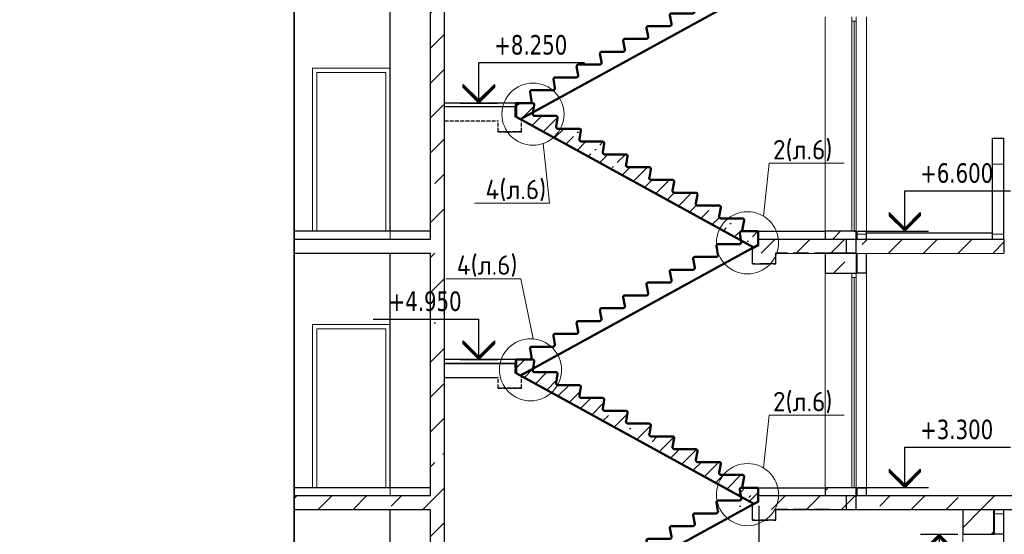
# Model space of a CAD drawing. Header units: millimetres. Extents: x 259029 to 2494469, y -731578 to -57567.
# Tile 29 of 252: x 365440 to 378113, y -691998 to -685375. Entities that reach past the tile are written whole.
import ezdxf
from ezdxf import colors
from ezdxf.entities.mleader import LeaderData, LeaderLine
from ezdxf.math import Vec2, Vec3

# ---------------------------------------------------------------- set-up
doc = ezdxf.new("R2010")
doc.units = ezdxf.units.MM
doc.linetypes.add('______2', pattern=[270, 200, -70])
doc.layers.get('Defpoints').update_dxf_attribs({"color": 140})
for name, color, linetype, lineweight in [('Standard', 7, 'Continuous', 25), ('Общий01', 7, 'Continuous', 13), ('ПЛИТА', 152, 'Continuous', 35), ('РАЗРЕЗЫ', 10, 'Continuous', 60), ('Символы 0.20', 1, 'Continuous', 20), ('Стена', 7, 'Continuous', 50), ('Стена_ бетон не несущ.', 253, 'Continuous', 35), ('Стена_ бетон несущ.', 253, 'Continuous', 70)]:
    doc.layers.add(name, color=color, linetype=linetype, lineweight=lineweight)
doc.styles.add('TAHOMA', font='tahoma.ttf')
doc.styles.add('ГОСТ', font='GOST_Common.ttf')
doc.dimstyles.new('ГОСТ', dxfattribs={"dimscale": 0, "dimtxt": 2.5, "dimasz": 2.5, "dimexe": 1.25, "dimexo": 0.625, "dimtad": 1, "dimdec": 0, "dimtxsty": 'ГОСТ', "dimblk": 'ARCHTICK', "dimcen": 2.5, "dimdle": 1.5, "dimclrd": 256, "dimclre": 256, "dimclrt": 256, "dimadec": 0, "dimazin": 0, "dimtfac": 1, "dimtdec": 0, "dimtmove": 1, "dimatfit": 3, "dimfxl": 2, "dimtfill": 1, "dimlwd": 0, "dimarcsym": 0})
pattern_1 = [(45, (-451920.53, -328833), (-449.0128, 449.0128), []), (45, (-451471.5, -328833), (-449.0128, 449.0128), [793.75, -158.75, 0, -158.75])]
pattern_2 = [(0, (366591, -706583.86), (450, 450), [450, -450]), (90, (366591, -706583.86), (-450, 450), [450, -450])]

# ---------------------------------------------------------------- blocks, each defined once
blk = doc.blocks.new('_None')
blk = doc.blocks.new('COMPLEX_ELEVATIONDIM_13')
at = {"layer": 'Standard', "color": 7, "linetype": 'Continuous', "lineweight": 25}
for p, q in [((11343, 15486), (11823, 15486)), ((11583, 15486), (11383, 15286)), ((11583, 15466), (11383, 15266)), ((11783, 15286), (11583, 15486)), ((11583, 15486), (11583, 14966)), ((11583, 15486), (11583, 15486)), ((11583, 15486), (11583, 15486)), ((11583, 15486), (11583, 15486)), ((11583, 15486), (11583, 15486)), ((11783, 15266), (11583, 15466)), ((11383, 15246), (11583, 15446)), ((11583, 15446), (11783, 15246)), ((11383, 15286), (11383, 15246)), ((11783, 15266), (11783, 15286)), ((11783, 15246), (11783, 15286)), ((11583, 14966), (10223, 14966)), ((11583, 13306), (10223, 13306)), ((11583, 12786), (11583, 13306)), ((11383, 12986), (11383, 13026)), ((11383, 13026), (11583, 12826)), ((11583, 12806), (11383, 13006)), ((11583, 12786), (11383, 12986)), ((11583, 12826), (11783, 13026)), ((11783, 13006), (11583, 12806)), ((11783, 12986), (11583, 12786)), ((11783, 13026), (11783, 13006)), ((11783, 13006), (11783, 12986)), ((11343, 12786), (11823, 12786)), ((11583, 12786), (11583, 12786)), ((11583, 12786), (11583, 12786)), ((11583, 12786), (11583, 12786)), ((11583, 12786), (11583, 12786)), ((11343, 12436), (11823, 12436)), ((11583, 12436), (11383, 12236)), ((11783, 12236), (11583, 12436)), ((11583, 12436), (11583, 11916)), ((11583, 12436), (11583, 12436)), ((11583, 12436), (11583, 12436)), ((11583, 12436), (11583, 12436)), ((11583, 12436), (11583, 12436)), ((11583, 12416), (11383, 12216)), ((11383, 12196), (11583, 12396)), ((11783, 12216), (11583, 12416)), ((11583, 12396), (11783, 12196)), ((11383, 12236), (11383, 12196)), ((11783, 12216), (11783, 12236)), ((11783, 12196), (11783, 12236)), ((11583, 11916), (10223, 11916))]:
    blk.add_line(p, q, dxfattribs=at)
at = {"layer": 'Standard', "color": 7, "linetype": 'Continuous', "lineweight": 25, "char_height": 250, "attachment_point": 7, "style": 'TAHOMA'}
for s, insert, width in [('\\W0.86;+2.700', (10394, 15066), 1028.16), ('\\W0.86;%%p0.000', (10394, 13406), 1028.24), ('\\W0.86;-0.350', (10498, 12016), 923.22)]:
    blk.add_mtext(s, dxfattribs=dict(at, insert=insert, width=width))
blk = doc.blocks.new('_ArchTick')
at = {"color": 0, "linetype": 'ByBlock', "const_width": 0.15}
blk.add_lwpolyline([(-0.5, -0.5), (0.5, 0.5)], dxfattribs=at)
blk = doc.blocks.new('*D948')
at = {"layer": 'Defpoints', "color": 0, "lineweight": -2, "transparency": 16777216}
for p in [(374953, -691569), (375808, -695353), (374953, -695994)]:
    blk.add_point(p, dxfattribs=at)
at = {"layer": 'РАЗРЕЗЫ', "lineweight": -2, "transparency": 16777216}
for p, q in [((374953, -691631), (374953, -696119)), ((375808, -695416), (375808, -696119))]:
    blk.add_line(p, q, dxfattribs=at)
at = {"layer": 'РАЗРЕЗЫ', "lineweight": 0, "transparency": 16777216}
blk.add_line((375958, -695994), (374803, -695994), dxfattribs=at)
at = {"layer": 'РАЗРЕЗЫ', "lineweight": 0, "transparency": 16777216, "xscale": 250, "yscale": 250, "zscale": 250, "rotation": 180}
blk.add_blockref('_ArchTick', (374953, -695994), dxfattribs=at)
at = {"layer": 'РАЗРЕЗЫ', "lineweight": 0, "transparency": 16777216, "xscale": 250, "yscale": 250, "zscale": 250}
blk.add_blockref('_ArchTick', (375808, -695994), dxfattribs=at)
at = {"layer": 'РАЗРЕЗЫ', "lineweight": -2, "transparency": 16777216, "insert": (375380, -695807), "char_height": 250, "attachment_point": 5, "style": 'ГОСТ', "bg_fill": 3, "box_fill_scale": 1.1, "bg_fill_color": 256, "bg_fill_true_color": 13158600, "bg_fill_transparency": 0}
blk.add_mtext('855', dxfattribs=at)
blk = doc.blocks.new('*D949')
at = {"layer": 'Defpoints', "color": 0, "lineweight": -2, "transparency": 16777216}
for p in [(374953, -691574), (371818, -693706), (371818, -695994)]:
    blk.add_point(p, dxfattribs=at)
at = {"layer": 'РАЗРЕЗЫ', "lineweight": -2, "transparency": 16777216}
for p, q in [((374953, -691636), (374953, -696119)), ((371818, -693769), (371818, -696119))]:
    blk.add_line(p, q, dxfattribs=at)
at = {"layer": 'РАЗРЕЗЫ', "lineweight": 0, "transparency": 16777216}
blk.add_line((375103, -695994), (371668, -695994), dxfattribs=at)
at = {"layer": 'РАЗРЕЗЫ', "lineweight": 0, "transparency": 16777216, "xscale": 250, "yscale": 250, "zscale": 250, "rotation": 180}
blk.add_blockref('_ArchTick', (371818, -695994), dxfattribs=at)
at = {"layer": 'РАЗРЕЗЫ', "lineweight": 0, "transparency": 16777216, "xscale": 250, "yscale": 250, "zscale": 250}
blk.add_blockref('_ArchTick', (374953, -695994), dxfattribs=at)
at = {"layer": 'РАЗРЕЗЫ', "lineweight": -2, "transparency": 16777216, "insert": (373385, -695807), "char_height": 250, "attachment_point": 5, "style": 'ГОСТ', "bg_fill": 3, "box_fill_scale": 1.1, "bg_fill_color": 256, "bg_fill_true_color": 13158600, "bg_fill_transparency": 0}
blk.add_mtext('3135', dxfattribs=at)
blk = doc.blocks.new('НОВЫЙ')
at = {"layer": 'Standard', "color": 5, "linetype": 'Continuous', "lineweight": 50, "transparency": 33554687}
for p, q in [((381795, -472257), (381776, -472146)), ((381796, -472122), (382011, -472122)), ((382011, -472122), (381835, -472122)), ((382011, -472122), (382011, -472298)), ((381496, -472287), (381771, -472287)), ((378952, -473979), (382011, -472298)), ((381495, -472422), (381476, -472311)), ((381195, -472587), (381176, -472476)), ((381196, -472452), (381471, -472452)), ((380895, -472752), (380876, -472641)), ((380896, -472617), (381171, -472617)), ((380596, -472782), (380871, -472782)), ((380595, -472917), (380576, -472806)), ((380295, -473082), (380276, -472971)), ((380296, -472947), (380571, -472947)), ((379995, -473247), (379976, -473136)), ((379996, -473112), (380271, -473112)), ((379695, -473412), (379676, -473301)), ((379696, -473277), (379971, -473277)), ((379395, -473577), (379376, -473466)), ((379396, -473442), (379671, -473442)), ((379095, -473742), (379076, -473631)), ((379096, -473607), (379371, -473607)), ((378895, -473772), (378895, -473837)), ((378895, -473772), (378895, -473948)), ((378895, -473772), (379071, -473772))]:
    blk.add_line(p, q, dxfattribs=at)
for centre, radius, start, end in [((381796, -472142), 20, 90, 191.3099), ((381496, -472307), 20, 90, 191.3099), ((381771, -472262), 25, 270, 11.3099), ((381196, -472472), 20, 90, 191.3099), ((381471, -472427), 25, 270, 11.3099), ((380896, -472637), 20, 90, 191.3099), ((381171, -472592), 25, 270, 11.3099), ((380596, -472802), 20, 90, 191.3099), ((380871, -472757), 25, 270, 11.3099), ((380571, -472922), 25, 270, 11.3099), ((380296, -472967), 20, 90, 191.3099), ((379996, -473132), 20, 90, 191.3099), ((380271, -473087), 25, 270, 11.3099), ((379696, -473297), 20, 90, 191.3099), ((379971, -473252), 25, 270, 11.3099), ((379671, -473417), 25, 270, 11.3099), ((379396, -473462), 20, 90, 191.3099), ((379096, -473627), 20, 90, 191.3099), ((379371, -473582), 25, 270, 11.3099), ((379071, -473747), 25, 270, 11.3099)]:
    blk.add_arc(centre, radius, start, end, dxfattribs=at)
at = {"layer": 'РАЗРЕЗЫ', "color": 5, "lineweight": 35}
for p, q in [((382011, -472298), (382011, -472122)), ((382011, -472298), (382011, -472298)), ((378895, -473948), (378895, -473772)), ((378952, -473979), (378895, -473948))]:
    blk.add_line(p, q, dxfattribs=at)
blk = doc.blocks.new('выаыв')
at = {"layer": 'Standard', "color": 7, "linetype": '______2', "lineweight": 30}
for p, q in [((483017, -472887), (483017, -472378)), ((486656, -473099), (486656, -472378)), ((482696, -473063), (483017, -472887)), ((482696, -473659), (482696, -473063)), ((482696, -473659), (482696, -473279)), ((483896, -473659), (483896, -473099)), ((486656, -473099), (483896, -473099)), ((483896, -473659), (482696, -473659)), ((483896, -473659), (482696, -473659)), ((482696, -473659), (483896, -473659)), ((483896, -473659), (482696, -473659))]:
    blk.add_line(p, q, dxfattribs=at)
at = {"layer": 'ПЛИТА', "color": 0, "lineweight": 30}
blk.add_line((483017, -472378), (486656, -472378), dxfattribs=at)
blk = doc.blocks.new('марш2')
at = {"layer": 'РАЗРЕЗЫ', "lineweight": -2}
h = blk.add_hatch(dxfattribs=at)
h.set_pattern_fill('ANSI35', color=256, scale=50)
h.paths.add_polyline_path([(519267, -473418), (519247, -473532, 0.457423), (519272, -473560), (519547, -473560, -0.457423), (519567, -473583), (519547, -473697, 0.457423), (519572, -473725), (519847, -473725, -0.457423), (519867, -473748), (519847, -473862, 0.457423), (519872, -473890), (520147, -473890, -0.457423), (520167, -473913), (520147, -474027, 0.457423), (520172, -474055), (520447, -474055, -0.457423), (520467, -474078), (520447, -474192, 0.457423), (520472, -474220), (520747, -474220, -0.457423), (520767, -474243), (520747, -474357, 0.457423), (520772, -474385), (521047, -474385, -0.457423), (521067, -474408), (521047, -474522, 0.457423), (521072, -474550), (521347, -474550, -0.457423), (521367, -474573), (521347, -474687, 0.457423), (521372, -474715), (521647, -474715, -0.457423), (521667, -474738), (521647, -474852, 0.457423), (521672, -474880), (521947, -474880, -0.457423), (521967, -474903), (521947, -475017, 0.457423), (521972, -475045), (522148, -475045), (522148, -475221), (522090, -475253), (519031, -473571), (519031, -473395), (519247, -473395, -0.457187)])
at = {"layer": 'РАЗРЕЗЫ', "color": 2, "lineweight": -2, "xscale": -1}
blk.add_blockref('НОВЫЙ', (901043, -1273), dxfattribs=at)

msp = doc.modelspace()

# ---------------------------------------------------------------- hatches: boundary and pattern name
at = {"layer": 'Standard', "linetype": 'Continuous', "lineweight": 13}
h = msp.add_hatch(dxfattribs=at)
h.set_pattern_fill('____', scale=450, style=0, pattern_type=2)
h.set_pattern_definition(pattern_2)
h.paths.add_polyline_path([(377957.7, -688197.9), (378107.7, -688197.9), (378107.7, -686897.9), (377957.7, -686897.9)], flags=0)
h = msp.add_hatch(dxfattribs=at)
h.set_pattern_fill('____', scale=450, style=0, pattern_type=2)
h.set_pattern_definition(pattern_2)
h.paths.add_polyline_path([(376337.7, -688197.9), (376337.7, -688097.9), (376217.7, -688097.9), (376217.7, -688197.9)], flags=0)
h = msp.add_hatch(dxfattribs=at)
h.set_pattern_fill('____', scale=450, style=0, pattern_type=2)
h.set_pattern_definition(pattern_2)
h.paths.add_polyline_path([(378107.7, -691997.9), (378107.7, -691677.9), (377987.7, -691677.9), (377987.7, -691997.9)], flags=0)
at = {"layer": 'Стена_ бетон несущ.', "linetype": 'Continuous', "lineweight": 25}
h = msp.add_hatch(dxfattribs=at)
h.set_pattern_fill('ANSI35', scale=100, style=0)
h.set_pattern_definition(pattern_1)
h.paths.add_polyline_path([(370907.7, -688197.9), (370907.7, -685077.9), (370727.7, -685077.9), (370727.7, -688197.9)])
at = {"layer": 'Стена_ бетон несущ.', "linetype": 'Continuous', "lineweight": 13}
h = msp.add_hatch(dxfattribs=at)
h.set_pattern_fill('ANSI35', color=9, scale=100, style=0)
h.set_pattern_definition(pattern_1)
h.paths.add_polyline_path([(375807.7, -688197.9), (376207.7, -688197.9), (376207.7, -688097.9), (375807.7, -688097.9)], flags=0)
at = {"layer": 'Стена_ бетон несущ.', "linetype": 'Continuous', "lineweight": 25}
h = msp.add_hatch(dxfattribs=at)
h.set_pattern_fill('ANSI35', scale=100, style=0)
h.set_pattern_definition([(45, (-451763.95, -328833), (-449.0128, 449.0128), []), (45, (-451314.94, -328833), (-449.0128, 449.0128), [793.75, -158.75, 0, -158.75])])
h.paths.add_polyline_path([(374864.3, -688377.9), (376234.4, -688377.9), (376234.4, -688197.9), (374864.3, -688197.9)])
h = msp.add_hatch(dxfattribs=at)
h.set_pattern_fill('ANSI35', scale=100, style=0)
h.set_pattern_definition(pattern_1)
h.paths.add_polyline_path([(376207.7, -688197.9), (376207.7, -688377.9), (378107.7, -688377.9), (378107.7, -688197.9)])
h = msp.add_hatch(dxfattribs=at)
h.set_pattern_fill('ANSI35', scale=100, style=0)
h.set_pattern_definition(pattern_1)
h.paths.add_polyline_path([(370907.7, -691497.9), (370907.7, -688377.9), (370727.7, -688377.9), (370727.7, -691497.9)])
at = {"layer": 'Стена_ бетон несущ.', "linetype": 'Continuous', "lineweight": 13}
h = msp.add_hatch(dxfattribs=at)
h.set_pattern_fill('ANSI35', color=9, scale=100, style=0)
h.set_pattern_definition(pattern_1)
h.paths.add_polyline_path([(376207.7, -688637.9), (376207.7, -688377.9), (375807.7, -688377.9), (375807.7, -688637.9)], flags=0)
h = msp.add_hatch(dxfattribs=at)
h.set_pattern_fill('ANSI35', color=9, scale=100, style=0)
h.set_pattern_definition(pattern_1)
h.paths.add_polyline_path([(375807.7, -691497.9), (376207.7, -691497.9), (376207.7, -691397.9), (375807.7, -691397.9)], flags=0)
at = {"layer": 'Стена_ бетон несущ.', "linetype": 'Continuous', "lineweight": 25}
h = msp.add_hatch(dxfattribs=at)
h.set_pattern_fill('ANSI35', scale=100, style=0)
h.set_pattern_definition(pattern_1)
h.paths.add_polyline_path([(368972.5, -691497.9), (368972.5, -691677.9), (370907.7, -691677.9), (370907.7, -691497.9)])
h = msp.add_hatch(dxfattribs=at)
h.set_pattern_fill('ANSI35', scale=100, style=0)
h.set_pattern_definition(pattern_1)
h.paths.add_polyline_path([(374707.7, -691497.9), (374707.7, -691677.9), (376077.8, -691677.9), (376077.8, -691497.9)])
at = {"layer": 'Стена_ бетон несущ.', "linetype": 'Continuous', "lineweight": 13}
h = msp.add_hatch(dxfattribs=at)
h.set_pattern_fill('ANSI35', scale=100, style=0)
h.set_pattern_definition(pattern_1)
h.paths.add_polyline_path([(376077.8, -691677.9), (376207.7, -691677.9), (376207.7, -691497.9), (376077.8, -691497.9)], flags=0)
at = {"layer": 'Стена_ бетон несущ.', "linetype": 'Continuous', "lineweight": 25}
h = msp.add_hatch(dxfattribs=at)
h.set_pattern_fill('ANSI35', scale=100, style=0)
h.set_pattern_definition(pattern_1)
h.paths.add_polyline_path([(376207.7, -691497.9), (376207.7, -691677.9), (380307.7, -691677.9), (380307.7, -691497.9)])
h = msp.add_hatch(dxfattribs=at)
h.set_pattern_fill('ANSI35', scale=100, style=0)
h.set_pattern_definition(pattern_1)
h.paths.add_polyline_path([(370907.7, -694867.9), (370907.7, -691677.9), (370727.7, -691677.9), (370727.7, -694867.9)])
at = {"layer": 'Стена_ бетон несущ.', "linetype": 'Continuous', "lineweight": 13}
h = msp.add_hatch(dxfattribs=at)
h.set_pattern_fill('ANSI35', color=9, scale=100, style=0)
h.set_pattern_definition(pattern_1)
h.paths.add_polyline_path([(377577.7, -691997.9), (377977.7, -691997.9), (377977.7, -691677.9), (377577.7, -691677.9)], flags=0)

# ---------------------------------------------------------------- linework, layer by layer
at = {"color": 0}
for p, q in [((376179.7, -688096.9), (377137.9, -688096.9)), ((376179.7, -691396.9), (377137.9, -691396.9))]:
    msp.add_line(p, q, dxfattribs=at)
at = {"layer": 'Standard', "color": 7, "linetype": 'Continuous', "lineweight": 25}
for p, q in [((370907.7, -691677.9), (370907.7, -682450)), ((370907.7, -688377.9), (370907.7, -684897.9)), ((370727.7, -688197.9), (370727.7, -685077.9)), ((371349.6, -686447.9), (371349.6, -685927.9)), ((371349.6, -685927.9), (372709.6, -685927.9)), ((371149.6, -686247.9), (371149.6, -686207.9)), ((371149.6, -686207.9), (371349.6, -686407.9)), ((371349.6, -686427.9), (371149.6, -686227.9)), ((371349.6, -686447.9), (371149.6, -686247.9)), ((371349.6, -686407.9), (371549.6, -686207.9)), ((371549.6, -686227.9), (371349.6, -686427.9)), ((371549.6, -686247.9), (371349.6, -686447.9)), ((371549.6, -686207.9), (371549.6, -686227.9)), ((371549.6, -686227.9), (371549.6, -686247.9)), ((371109.6, -686447.9), (371589.6, -686447.9)), ((376831.2, -688097.9), (376831.2, -687577.9)), ((376831.2, -687577.9), (378191.2, -687577.9)), ((376631.2, -687857.9), (376831.2, -688057.9)), ((376631.2, -687857.9), (376631.2, -687877.9)), ((376831.2, -688077.9), (376631.2, -687877.9)), ((376631.2, -687877.9), (376631.2, -687897.9)), ((376831.2, -688097.9), (376631.2, -687897.9)), ((376831.2, -688057.9), (377031.2, -687857.9)), ((377031.2, -687877.9), (376831.2, -688077.9)), ((377031.2, -687897.9), (376831.2, -688097.9)), ((377031.2, -687857.9), (377031.2, -687877.9)), ((377031.2, -687877.9), (377031.2, -687897.9)), ((370907.7, -689747.9), (370907.7, -688197.9)), ((376207.7, -688377.9), (376207.7, -688197.9)), ((370727.7, -691497.9), (370727.7, -688377.9)), ((369989.6, -689227.9), (371349.6, -689227.9)), ((371349.6, -689747.9), (371349.6, -689227.9)), ((371149.6, -689547.9), (371149.6, -689507.9)), ((371149.6, -689507.9), (371349.6, -689707.9)), ((371349.6, -689727.9), (371149.6, -689527.9)), ((371349.6, -689747.9), (371149.6, -689547.9)), ((371349.6, -689707.9), (371549.6, -689507.9)), ((371549.6, -689527.9), (371349.6, -689727.9)), ((371549.6, -689547.9), (371349.6, -689747.9)), ((371549.6, -689507.9), (371549.6, -689527.9)), ((371549.6, -689527.9), (371549.6, -689547.9)), ((371109.6, -689747.9), (371589.6, -689747.9)), ((376831.2, -691397.9), (376831.2, -690877.9)), ((376831.2, -690877.9), (378191.2, -690877.9)), ((376631.2, -691157.9), (376831.2, -691357.9)), ((376631.2, -691157.9), (376631.2, -691177.9)), ((376831.2, -691377.9), (376631.2, -691177.9)), ((376631.2, -691177.9), (376631.2, -691197.9)), ((376831.2, -691397.9), (376631.2, -691197.9)), ((376831.2, -691357.9), (377031.2, -691157.9)), ((377031.2, -691177.9), (376831.2, -691377.9)), ((377031.2, -691197.9), (376831.2, -691397.9)), ((377031.2, -691157.9), (377031.2, -691177.9)), ((377031.2, -691177.9), (377031.2, -691197.9)), ((370907.7, -693047.9), (370907.7, -691497.9)), ((370727.7, -694867.9), (370727.7, -691677.9))]:
    msp.add_line(p, q, dxfattribs=at)
at = {"layer": 'Standard', "color": 7, "linetype": 'Continuous', "lineweight": 13}
for p, q in [((376151.7, -685337.9), (376151.7, -685393.9)), ((376151.7, -685393.9), (376151.7, -688097.9)), ((376151.7, -685393.9), (376207.7, -685393.9)), ((376179.7, -688096.9), (376179.7, -685393.9)), ((376207.7, -685393.9), (376207.7, -685337.9)), ((376207.7, -688097.9), (376207.7, -685393.9)), ((370151.7, -686053.9), (369263.7, -686053.9)), ((369263.7, -686053.9), (369263.7, -688097.9)), ((370151.7, -688097.9), (370151.7, -686053.9)), ((376151.7, -688637.9), (376151.7, -688693.9)), ((376151.7, -688693.9), (376151.7, -691397.9)), ((376151.7, -688693.9), (376207.7, -688693.9)), ((376179.7, -691396.9), (376179.7, -688693.9)), ((376207.7, -688693.9), (376207.7, -688637.9)), ((376207.7, -691397.9), (376207.7, -688693.9)), ((370151.7, -689353.9), (369263.7, -689353.9)), ((369263.7, -689353.9), (369263.7, -691397.9)), ((370151.7, -691397.9), (370151.7, -689353.9))]:
    msp.add_line(p, q, dxfattribs=at)
at = {"layer": 'Standard', "color": 7, "linetype": '______2', "lineweight": 30}
for p, q in [((374954.1, -688279.7), (374954.1, -688197.9)), ((374873.8, -688323.9), (374954.1, -688279.7)), ((374873.8, -688517.9), (374873.8, -688323.9)), ((374873.8, -688517.9), (374873.8, -688422.9)), ((375173.8, -688517.9), (375173.8, -688377.9)), ((375863.8, -688377.9), (375173.8, -688377.9)), ((375173.8, -688517.9), (374873.8, -688517.9)), ((375173.8, -688517.9), (374873.8, -688517.9)), ((374873.8, -688517.9), (375173.8, -688517.9)), ((375173.8, -688517.9), (374873.8, -688517.9))]:
    msp.add_line(p, q, dxfattribs=at)
at = {"layer": 'Общий01', "color": 7, "linetype": 'Continuous', "lineweight": 25}
for p, q in [((370727.7, -688097.9), (368972.5, -688097.9)), ((374843.2, -688098.1), (375807.7, -688097.9)), ((374944.1, -688097.9), (375807.7, -688097.9)), ((374944.1, -688097.9), (375807.7, -688097.9)), ((368972.5, -688197.9), (370727.7, -688197.9)), ((374953.1, -688197.9), (378107.7, -688197.9)), ((376337.7, -688117.9), (377957.7, -688117.9)), ((368972.5, -688377.9), (370727.7, -688377.9)), ((375173.8, -688383.9), (378107.7, -688377.9)), ((370727.7, -691397.9), (368972.5, -691397.9)), ((374944.1, -691397.9), (375807.7, -691397.9)), ((368972.5, -691497.9), (370727.7, -691497.9)), ((374707.7, -691497.9), (374707.7, -691487.9)), ((374953.1, -691497.9), (380307.7, -691497.9)), ((368972.5, -691677.9), (370727.7, -691677.9)), ((375173.8, -691677.9), (380307.7, -691677.9))]:
    msp.add_line(p, q, dxfattribs=at)
at = {"layer": 'ПЛИТА', "color": 0}
for p, q in [((368972.5, -671472.3), (368972.5, -698892.9)), ((371817.4, -689797.9), (370907.7, -689797.9))]:
    msp.add_line(p, q, dxfattribs=at)
at = {"layer": 'ПЛИТА', "color": 0, "lineweight": 0}
for p, q in [((374944.1, -688147.9), (374944.1, -688097.9)), ((374944.1, -691447.9), (374944.1, -691397.9))]:
    msp.add_line(p, q, dxfattribs=at)
at = {"layer": 'ПЛИТА', "color": 0, "lineweight": 30}
for p, q in [((374954.1, -688197.9), (375863.8, -688197.9)), ((370907.7, -689977.9), (371597.7, -689978)), ((374954.1, -691497.9), (375863.8, -691497.9))]:
    msp.add_line(p, q, dxfattribs=at)
at = {"layer": 'РАЗРЕЗЫ', "color": 2, "lineweight": -2}
msp.add_line((374796.9, -688354.8), (374944.1, -688273.8), dxfattribs=at)
at = {"layer": 'Символы 0.20'}
for centre in [(372046.5, -686591), (374807.5, -688245.9), (372015.1, -689880.7)]:
    msp.add_circle(centre, 400, dxfattribs=at)
at = {"layer": 'Стена', "color": 34, "linetype": 'Continuous', "lineweight": 13}
for p, q in [((376337.7, -688097.9), (376337.7, -685337.9)), ((376337.7, -691397.9), (376337.7, -688637.9))]:
    msp.add_line(p, q, dxfattribs=at)
at = {"layer": 'Стена', "color": 7, "linetype": 'Continuous', "lineweight": 25}
for p, q in [((372007.7, -686447.9), (370907.7, -686447.9)), ((371847.4, -686448.1), (370907.7, -686447.9)), ((372007.7, -689747.9), (370907.7, -689747.9)), ((371827.4, -689748.4), (370907.7, -689747.9))]:
    msp.add_line(p, q, dxfattribs=at)
at = {"layer": 'Стена', "color": 34, "linetype": 'Continuous', "lineweight": 25}
for p, q in [((377957.7, -686897.9), (378107.7, -686897.9)), ((377957.7, -686897.9), (377957.7, -688197.9)), ((378107.7, -688197.9), (378107.7, -686897.9)), ((376207.7, -688097.9), (376337.7, -688097.9)), ((376217.7, -688197.9), (376217.7, -688097.9)), ((376337.7, -688197.9), (376337.7, -688097.9)), ((376217.7, -688637.9), (376217.7, -688377.9)), ((376337.7, -688637.9), (376337.7, -688377.9)), ((376337.7, -688637.9), (376207.7, -688637.9)), ((376207.7, -691397.9), (376337.7, -691397.9)), ((376217.7, -691497.9), (376217.7, -691397.9)), ((376337.7, -691497.9), (376337.7, -691397.9)), ((377987.7, -691997.9), (377987.7, -691677.9)), ((378107.7, -694867.9), (378107.7, -691677.9)), ((378107.7, -691997.9), (377987.7, -691997.9))]:
    msp.add_line(p, q, dxfattribs=at)
at = {"layer": 'Стена_ бетон не несущ.', "color": 45, "linetype": 'Continuous', "lineweight": 25}
for p, q in [((370207.7, -688097.9), (370207.7, -685077.9)), ((370207.7, -691397.9), (370207.7, -688377.9)), ((370207.7, -694697.9), (370207.7, -691677.9))]:
    msp.add_line(p, q, dxfattribs=at)
at = {"layer": 'Стена_ бетон не несущ.', "color": 7, "linetype": 'Continuous', "lineweight": 13}
for p, q in [((370207.7, -685997.9), (369207.7, -685997.9)), ((369207.7, -685997.9), (369207.7, -688097.9)), ((370207.7, -688197.9), (370207.7, -685997.9)), ((370207.7, -689297.9), (369207.7, -689297.9)), ((369207.7, -689297.9), (369207.7, -691397.9)), ((370207.7, -691497.9), (370207.7, -689297.9))]:
    msp.add_line(p, q, dxfattribs=at)
at = {"layer": 'Стена_ бетон несущ.', "color": 9, "linetype": 'Continuous', "lineweight": 13}
for p, q in [((375807.7, -685337.9), (375807.7, -688097.9)), ((375807.7, -688637.9), (375807.7, -691397.9)), ((377577.7, -691997.9), (377577.7, -694697.9))]:
    msp.add_line(p, q, dxfattribs=at)
at = {"layer": 'Стена_ бетон несущ.', "color": 9, "linetype": 'Continuous', "lineweight": 25}
for p, q in [((375807.7, -688097.9), (375807.7, -688197.9)), ((376207.7, -688097.9), (375807.7, -688097.9)), ((375807.7, -688097.9), (375807.7, -688197.9)), ((376207.7, -688197.9), (376207.7, -688097.9)), ((376207.7, -688377.9), (375807.7, -688377.9)), ((375807.7, -688377.9), (375807.7, -688637.9)), ((376207.7, -688377.9), (376207.7, -688637.9)), ((375807.7, -688637.9), (376207.7, -688637.9)), ((375807.7, -691397.9), (375807.7, -691497.9)), ((376207.7, -691397.9), (375807.7, -691397.9)), ((376207.7, -691497.9), (376207.7, -691397.9)), ((377577.7, -691677.9), (377577.7, -691997.9)), ((377977.7, -691997.9), (377977.7, -691677.9)), ((377577.7, -691997.9), (377987.7, -691997.9))]:
    msp.add_line(p, q, dxfattribs=at)
at = {"layer": 'Стена_ бетон несущ.', "color": 7, "linetype": 'Continuous', "lineweight": 25}
for p, q in [((376077.8, -688197.9), (376077.8, -688377.9)), ((376207.7, -688377.9), (376207.7, -688197.9)), ((378107.7, -688197.9), (378107.7, -688377.9)), ((376077.8, -691497.9), (376077.8, -691677.9)), ((376207.7, -691677.9), (376207.7, -691497.9))]:
    msp.add_line(p, q, dxfattribs=at)

# ---------------------------------------------------------------- block references
at = {"layer": 'Standard', "color": 7, "linetype": 'Continuous', "lineweight": 25}
msp.add_blockref('COMPLEX_ELEVATIONDIM_13', (365691, -707483.9), dxfattribs=at)
at = {"layer": 'РАЗРЕЗЫ', "color": 2, "lineweight": -2}
for name, p in [('НОВЫЙ', (-7067.3, -212676.2)), ('марш2', (-147203.8, -213052.9)), ('НОВЫЙ', (-7067.3, -215976.2))]:
    msp.add_blockref(name, p, dxfattribs=at)
at = {"layer": 'РАЗРЕЗЫ', "color": 2, "lineweight": -2, "xscale": -0.25, "yscale": 0.25, "zscale": 0.25}
for p in [(492571.8, -568403.3), (492571.8, -571703.3)]:
    msp.add_blockref('выаыв', p, dxfattribs=at)

# ---------------------------------------------------------------- texts
at = {"layer": 'Standard', "color": 7, "linetype": 'Continuous', "lineweight": 25, "char_height": 250, "width": 1028.162, "attachment_point": 7, "style": 'TAHOMA'}
for s, insert in [('\\W0.86;+8.250', (371549.6, -685827.9)), ('{\\W0.86;+6.600}', (377031.2, -687477.9)), ('\\W0.86;+4.950', (370189.6, -689127.9)), ('{\\W0.86;+3.300}', (377031.2, -690777.9))]:
    msp.add_mtext(s, dxfattribs=dict(at, insert=insert))

# ---------------------------------------------------------------- leaders
at = {"layer": 'Символы 0.20'}
ml = msp.add_multileader_mtext('Standard', dxfattribs=at)
ml.set_content('3(л.6)', color=256, style='ГОСТ')
ml.set_leader_properties(color=256, linetype='ByLayer', lineweight=-1)
ml.set_arrow_properties(name='NONE')
ml.build(insert=Vec2(0, 0))
ml.multileader.update_dxf_attribs({"text_left_attachment_type": 6, "text_right_attachment_type": 6, "dogleg_length": 0.25, "arrow_head_size": 200, "scale": 100})
ctx = ml.context
ctx.base_point, ctx.scale, ctx.char_height, ctx.arrow_head_size, ctx.landing_gap_size, ctx.plane_origin = Vec3(354324.5, -687327.6), 100, 250, 200, 25, Vec3(354808.8, -687629.4)
ctx.left_attachment, ctx.right_attachment = 6, 6
notes = []
notes.append((ctx, [(0, (1, 1, 0), (354299.5, -687327.6), (1, 0), 25, [(0, [(353625.7, -686739.7)], 0, [])])]))
ctx.mtext.insert, ctx.mtext.width, ctx.mtext.defined_height, ctx.mtext.flow_direction = Vec3(354349.5, -687027.6), 1094.387, 742.8, 5
ml = msp.add_multileader_mtext('Standard', dxfattribs=at)
ml.set_content('2(л.6)', color=256, style='ГОСТ')
ml.set_leader_properties(color=256, linetype='ByLayer', lineweight=-1)
ml.set_arrow_properties(name='NONE')
ml.build(insert=Vec2(0, 0))
ml.multileader.update_dxf_attribs({"text_left_attachment_type": 6, "text_right_attachment_type": 6, "dogleg_length": 0.25, "arrow_head_size": 200, "scale": 100})
ctx = ml.context
ctx.base_point, ctx.scale, ctx.char_height, ctx.arrow_head_size, ctx.landing_gap_size, ctx.plane_origin = Vec3(375109.3, -687223), 100, 250, 200, 25, Vec3(376323.4, -689357.5)
ctx.left_attachment, ctx.right_attachment = 6, 6
notes.append((ctx, [(0, (1, 1, 0), (375084.3, -687223), (1, 0), 25, [(0, [(375012.5, -687902.4)], 0, [])])]))
ctx.mtext.insert, ctx.mtext.width, ctx.mtext.flow_direction = Vec3(375134.3, -686923), 792.21, 5
ml = msp.add_multileader_mtext('Standard', dxfattribs=at)
ml.set_content('1(л.6)', color=256, style='ГОСТ')
ml.set_leader_properties(color=256, linetype='ByLayer', lineweight=-1)
ml.set_arrow_properties(name='NONE')
ml.build(insert=Vec2(0, 0))
ml.multileader.update_dxf_attribs({"text_left_attachment_type": 6, "text_right_attachment_type": 6, "dogleg_length": 0.25, "arrow_head_size": 200, "scale": 100})
ctx = ml.context
ctx.base_point, ctx.scale, ctx.char_height, ctx.arrow_head_size, ctx.landing_gap_size, ctx.plane_origin = Vec3(356474.8, -687323.3), 100, 250, 200, 25, Vec3(357688.9, -689457.7)
ctx.left_attachment, ctx.right_attachment = 6, 6
notes.append((ctx, [(0, (1, 1, 0), (356449.8, -687323.3), (1, 0), 25, [(0, [(356378, -688002.7)], 0, [])])]))
ctx.mtext.insert, ctx.mtext.width, ctx.mtext.flow_direction = Vec3(356499.8, -687023.3), 792.21, 5
ml = msp.add_multileader_mtext('Standard', dxfattribs=at)
ml.set_content('4(л.6)', color=256, style='ГОСТ')
ml.set_leader_properties(color=256, linetype='ByLayer', lineweight=-1)
ml.set_arrow_properties(name='NONE')
ml.build(insert=Vec2(0, 0))
ml.multileader.update_dxf_attribs({"text_left_attachment_type": 6, "text_right_attachment_type": 6, "dogleg_length": 0.25, "arrow_head_size": 200, "scale": 100})
ctx = ml.context
ctx.base_point, ctx.scale, ctx.char_height, ctx.arrow_head_size, ctx.landing_gap_size, ctx.plane_origin = Vec3(371409.4, -687735.2), 100, 250, 200, 25, Vec3(373600.9, -687629.4)
ctx.left_attachment, ctx.right_attachment = 6, 6
notes.append((ctx, [(1, (1, 1, 0), (372259.4, -687735.2), (-1, 0), 25, [(0, [(372179.6, -686968.2)], 0, [])])]))
ctx.mtext.insert, ctx.mtext.width, ctx.mtext.defined_height, ctx.mtext.flow_direction = Vec3(371434.4, -687435.2), 1094.387, 742.8, 5
ml = msp.add_multileader_mtext('Standard', dxfattribs=at)
ml.set_content('3(л.6)', color=256, style='ГОСТ')
ml.set_leader_properties(color=256, linetype='ByLayer', lineweight=-1)
ml.set_arrow_properties(name='NONE')
ml.build(insert=Vec2(0, 0))
ml.multileader.update_dxf_attribs({"text_left_attachment_type": 6, "text_right_attachment_type": 6, "dogleg_length": 0.25, "arrow_head_size": 200, "scale": 100})
ctx = ml.context
ctx.base_point, ctx.scale, ctx.char_height, ctx.arrow_head_size, ctx.landing_gap_size, ctx.plane_origin = Vec3(352273, -688708.2), 100, 250, 200, 25, Vec3(354739, -690992.3)
ctx.left_attachment, ctx.right_attachment = 6, 6
notes.append((ctx, [(1, (1, 1, 0), (353098, -688708.2), (-1, 0), 25, [(0, [(353255.8, -689482.1)], 0, [])])]))
ctx.mtext.insert, ctx.mtext.width, ctx.mtext.defined_height, ctx.mtext.flow_direction = Vec3(352298, -688408.2), 1094.387, 742.8, 5
ml = msp.add_multileader_mtext('Standard', dxfattribs=at)
ml.set_content('4(л.6)', color=256, style='ГОСТ')
ml.set_leader_properties(color=256, linetype='ByLayer', lineweight=-1)
ml.set_arrow_properties(name='NONE')
ml.build(insert=Vec2(0, 0))
ml.multileader.update_dxf_attribs({"text_left_attachment_type": 6, "text_right_attachment_type": 6, "dogleg_length": 0.25, "arrow_head_size": 200, "scale": 100})
ctx = ml.context
ctx.base_point, ctx.scale, ctx.char_height, ctx.arrow_head_size, ctx.landing_gap_size, ctx.plane_origin = Vec3(371040.1, -688708.2), 100, 250, 200, 25, Vec3(373531.1, -690992.3)
ctx.left_attachment, ctx.right_attachment = 6, 6
notes.append((ctx, [(1, (1, 1, 0), (371890.1, -688708.2), (-1, 0), 25, [(0, [(372047.8, -689482.1)], 0, [])])]))
ctx.mtext.insert, ctx.mtext.width, ctx.mtext.defined_height, ctx.mtext.flow_direction = Vec3(371065.1, -688408.2), 1094.387, 742.8, 5
ml = msp.add_multileader_mtext('Standard', dxfattribs=at)
ml.set_content('2(л.6)', color=256, style='ГОСТ')
ml.set_leader_properties(color=256, linetype='ByLayer', lineweight=-1)
ml.set_arrow_properties(name='NONE')
ml.build(insert=Vec2(0, 0))
ml.multileader.update_dxf_attribs({"text_left_attachment_type": 6, "text_right_attachment_type": 6, "dogleg_length": 0.25, "arrow_head_size": 200, "scale": 100})
ctx = ml.context
ctx.base_point, ctx.scale, ctx.char_height, ctx.arrow_head_size, ctx.landing_gap_size, ctx.plane_origin = Vec3(375109.3, -690464.6), 100, 250, 200, 25, Vec3(376323.4, -692599)
ctx.left_attachment, ctx.right_attachment = 6, 6
notes.append((ctx, [(0, (1, 1, 0), (375084.3, -690464.6), (1, 0), 25, [(0, [(375012.5, -691143.9)], 0, [])])]))
ctx.mtext.insert, ctx.mtext.width, ctx.mtext.flow_direction = Vec3(375134.3, -690164.6), 792.21, 5
ml = msp.add_multileader_mtext('Standard', dxfattribs=at)
ml.set_content('1(л.6)', color=256, style='ГОСТ')
ml.set_leader_properties(color=256, linetype='ByLayer', lineweight=-1)
ml.set_arrow_properties(name='NONE')
ml.build(insert=Vec2(0, 0))
ml.multileader.update_dxf_attribs({"text_left_attachment_type": 6, "text_right_attachment_type": 6, "dogleg_length": 0.25, "arrow_head_size": 200, "scale": 100})
ctx = ml.context
ctx.base_point, ctx.scale, ctx.char_height, ctx.arrow_head_size, ctx.landing_gap_size, ctx.plane_origin = Vec3(356474.8, -690592.1), 100, 250, 200, 25, Vec3(357688.9, -692726.5)
ctx.left_attachment, ctx.right_attachment = 6, 6
notes.append((ctx, [(0, (1, 1, 0), (356449.8, -690592.1), (1, 0), 25, [(0, [(356378, -691271.4)], 0, [])])]))
ctx.mtext.insert, ctx.mtext.width, ctx.mtext.flow_direction = Vec3(356499.8, -690292.1), 792.21, 5
for ctx, leaders in notes:
    for number, flags, end, landing, length, lines in leaders:
        leader = LeaderData()
        leader.index, (leader.has_last_leader_line, leader.has_dogleg_vector, leader.attachment_direction) = number, flags
        leader.last_leader_point, leader.dogleg_vector, leader.dogleg_length = Vec3(end), Vec3(landing), length
        for number, points, colour, breaks in lines:
            line = LeaderLine()
            line.index, line.vertices, line.color, line.breaks = number, Vec3.list(points), colors.encode_raw_color(colour), breaks
            leader.lines.append(line)
        ctx.leaders.append(leader)

# ---------------------------------------------------------------- next in the draw order: dimensions: what is measured, and where the dimension line sits
at = {"layer": 'РАЗРЕЗЫ', "color": 0, "lineweight": -2}
dim = msp.add_linear_dim(base=(374953.1, -695994.2), p1=(375807.7, -695353.1), p2=(374953.1, -691568.6), dimstyle='ГОСТ', override={"dimscale": 100, "dimtix": 0, "dimtofl": 1, "dimtmove": 1, "dimatfit": 3}, dxfattribs=at)
dim.commit()
dim.dimension.update_dxf_attribs({"geometry": '*D948', "text_midpoint": (375380.4, -695806.7)})

# ---------------------------------------------------------------- next in the draw order: linework, layer by layer
at = {"layer": 'Standard', "color": 7, "linetype": '______2', "lineweight": 30}
for p in [(375173.8, -691817.9), (375863.8, -691677.9)]:
    msp.add_line(p, (375173.8, -691677.9), dxfattribs=at)

# ---------------------------------------------------------------- next in the draw order: dimensions: what is measured, and where the dimension line sits
at = {"layer": 'РАЗРЕЗЫ', "color": 0, "lineweight": -2}
dim = msp.add_linear_dim(base=(371817.8, -695994.2), p1=(374953.1, -691574), p2=(371817.8, -693706.5), dimstyle='ГОСТ', override={"dimscale": 100, "dimtix": 0, "dimtofl": 1, "dimtmove": 1, "dimatfit": 3}, dxfattribs=at)
dim.commit()
dim.dimension.update_dxf_attribs({"geometry": '*D949', "text_midpoint": (373385.5, -695806.7)})

# ---------------------------------------------------------------- next in the draw order: linework, layer by layer
at = {"layer": 'Standard', "color": 7, "linetype": '______2', "lineweight": 30}
for p, q in [((374954.1, -691579.7), (374954.1, -691497.9)), ((374873.8, -691623.9), (374954.1, -691579.7)), ((374873.8, -691817.9), (374873.8, -691623.9)), ((374873.8, -691817.9), (374873.8, -691722.9)), ((375173.8, -691817.9), (374873.8, -691817.9)), ((375173.8, -691817.9), (374873.8, -691817.9)), ((374873.8, -691817.9), (375173.8, -691817.9)), ((375173.8, -691817.9), (374873.8, -691817.9))]:
    msp.add_line(p, q, dxfattribs=at)
at = {"layer": 'Символы 0.20'}
msp.add_circle((374807.5, -691487.4), 400, dxfattribs=at)

# ---------------------------------------------------------------- next in the draw order: block references
at = {"layer": 'РАЗРЕЗЫ', "color": 2, "lineweight": -2}
for name, p in [('марш2', (-147203.8, -216352.9)), ('НОВЫЙ', (-7067.3, -219276.2))]:
    msp.add_blockref(name, p, dxfattribs=at)

doc.saveas('drawing.dxf')
